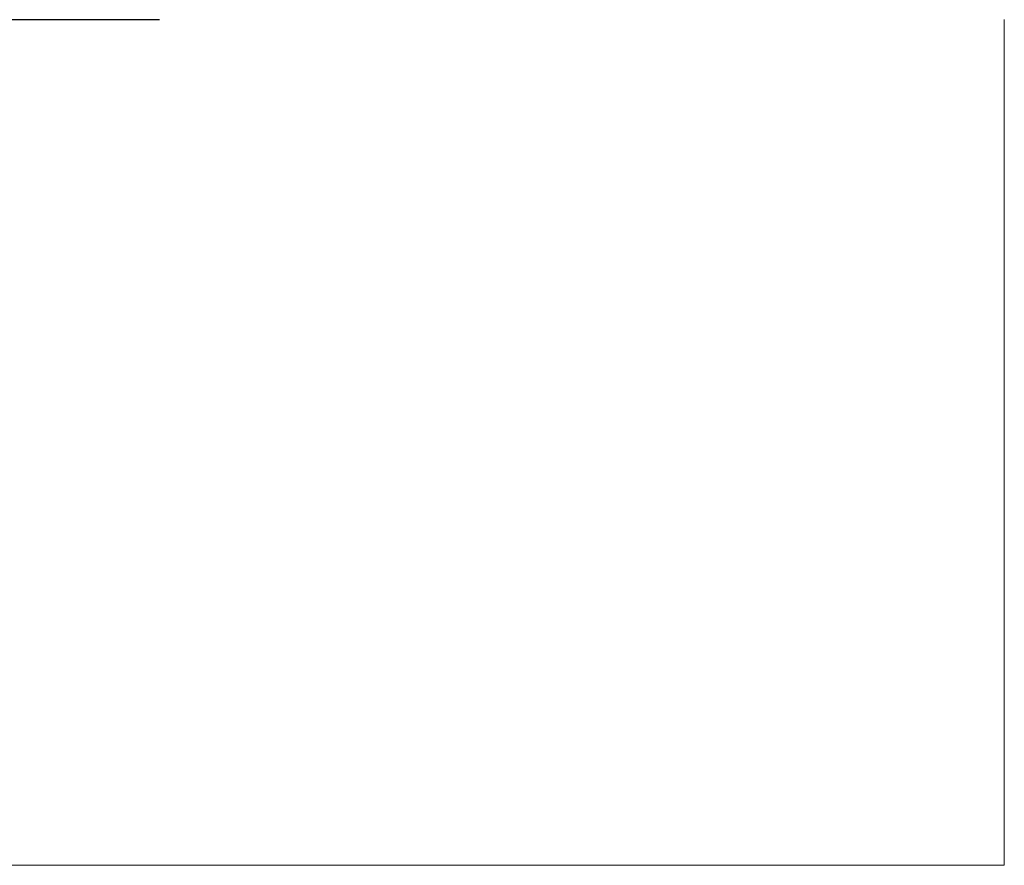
# Model space of a CAD drawing. Header units: millimetres. Extents: x -281 to 121694, y -16481 to 65128.
# Tile 8 of 256: x 14651 to 15700, y 10250 to 11150. Entities that reach past the tile are written whole.
import ezdxf

# ---------------------------------------------------------------- set-up
doc = ezdxf.new("R2010")
doc.units = ezdxf.units.MM
doc.layers.add('A--L$01A__Algemeen', color=7, linetype='Continuous', lineweight=5)
doc.layers.add('A--L82__LosseGebruikersInvent', color=1, linetype='Continuous', lineweight=5)

# ---------------------------------------------------------------- blocks, each defined once
blk = doc.blocks.new('NLRS_82_FU_UN_lab en spoel tafels_gen_kad - labtafel zonder onderkast dxbxh 900x1200x950-49224594-L_80_ 14')
at = {"layer": 'A--L$01A__Algemeen'}
for p, q in [((-300, 262.7), (-600, 262.7)), ((600, -637.3), (600, 262.7)), ((-600, -637.3), (600, -637.3))]:
    blk.add_line(p, q, dxfattribs=at)
blk = doc.blocks.new('NLRS_82_FU_UN_lab en spoel tafels_gen_kad - labtafel zonder onderkast dxbxh 900x1200x950-V403-L_80_ 14')
at = {"layer": 'A--L$01A__Algemeen'}
blk.add_line((600, 262.7), (-600, 262.7), dxfattribs=at)

msp = doc.modelspace()

# ---------------------------------------------------------------- block references
at = {"layer": 'A--L82__LosseGebruikersInvent', "rotation": 180}
msp.add_blockref('NLRS_82_FU_UN_lab en spoel tafels_gen_kad - labtafel zonder onderkast dxbxh 900x1200x950-V403-L_80_ 14', (14200, 11412.4), dxfattribs=at)
at = {"layer": 'A--L82__LosseGebruikersInvent'}
msp.add_blockref('NLRS_82_FU_UN_lab en spoel tafels_gen_kad - labtafel zonder onderkast dxbxh 900x1200x950-49224594-L_80_ 14', (15100, 10887.1), dxfattribs=at)

doc.saveas('drawing.dxf')
